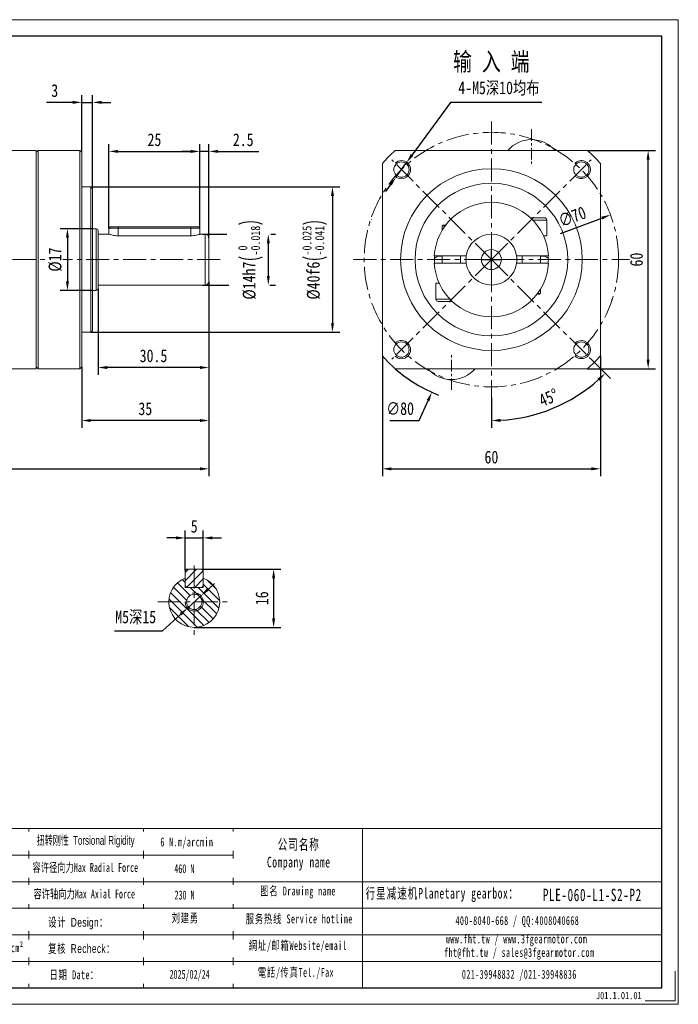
# Model space of a CAD drawing. Header units: millimetres. Extents: x 0 to 383, y 0 to 271.
# Tile 3 of 3: x 202 to 383, y 0 to 271. Entities that reach past the tile are written whole.
import ezdxf

# ---------------------------------------------------------------- set-up
doc = ezdxf.new("R2010")
doc.units = ezdxf.units.MM
doc.header["$PDSIZE"] = -1
doc.linetypes.add('CENTER', pattern=[10.16, 6.35, -1.27, 1.27, -1.27])
doc.layers.get('0').update_dxf_attribs({"lineweight": 18})
doc.layers.get('Defpoints').update_dxf_attribs({"lineweight": 18})
for name, color, linetype, lineweight in [('1轮廓实线层', 7, 'Continuous', 18), ('3中心线层', 1, 'CENTER', 18), ('5剖面线层', 2, 'Continuous', 18), ('6文字层', 3, 'Continuous', 18), ('7标注层', 4, 'Continuous', 18), ('SLD-0', 7, 'Continuous', 18)]:
    doc.layers.add(name, color=color, linetype=linetype, lineweight=lineweight)
doc.styles.add('PC_TEXTSTYLE', font='txt', dxfattribs={"width": 0.8})
doc.styles.add('TH_GBDIM', font='txt', dxfattribs={"width": 0.8})
doc.styles.add('标准', font='txt', dxfattribs={"width": 0.667})
doc.styles.add('样式 1', font='txt', dxfattribs={"width": 0.8})
doc.dimstyles.new('TH_GBDIM', dxfattribs={"dimtxt": 3.5, "dimasz": 2.5, "dimexe": 2, "dimexo": 0, "dimgap": 1.5, "dimtad": 1, "dimdec": 1, "dimdsep": 46, "dimtxsty": 'TH_GBDIM', "dimcen": 2.5, "dimdle": 5, "dimclrd": 4, "dimclre": 4, "dimclrt": 3, "dimadec": 0, "dimazin": 2, "dimtfac": 0.714286, "dimtdec": 1, "dimtmove": 0, "dimatfit": 3, "dimfxl": 1, "dimtolj": 1, "dimarcsym": 0})

# ---------------------------------------------------------------- blocks, each defined once
blk = doc.blocks.new('*D3')
at = {"layer": '7标注层', "color": 4, "lineweight": -2}
for p, q in [((251.28, 213.4), (251.28, 236.55)), ((253.78, 210.8), (253.78, 236.55)), ((248.78, 234.55), (246.28, 234.55)), ((253.78, 234.55), (251.28, 234.55)), ((256.28, 234.55), (267.49, 234.55))]:
    blk.add_line(p, q, dxfattribs=at)
at = {"layer": '7标注层', "color": 4}
for points in [[(248.78, 234.14), (248.78, 234.97), (251.28, 234.55)], [(256.28, 234.97), (256.28, 234.14), (253.78, 234.55)]]:
    blk.add_solid(points, dxfattribs=at)
at = {"layer": 'Defpoints', "color": 0}
for p in [(251.28, 234.55), (251.28, 213.4), (253.78, 210.8)]:
    blk.add_point(p, dxfattribs=at)
at = {"layer": '7标注层', "color": 3, "insert": (263.21, 237.74), "char_height": 3.5, "attachment_point": 5, "style": 'TH_GBDIM'}
blk.add_mtext('\\A1;2.5', dxfattribs=at)
blk = doc.blocks.new('*D4')
at = {"layer": '7标注层', "color": 4, "lineweight": -2}
for p, q in [((226.28, 213.4), (226.28, 236.55)), ((251.28, 213.4), (251.28, 236.55)), ((228.78, 234.55), (248.78, 234.55))]:
    blk.add_line(p, q, dxfattribs=at)
at = {"layer": '7标注层', "color": 4}
for points in [[(228.78, 234.97), (228.78, 234.14), (226.28, 234.55)], [(248.78, 234.14), (248.78, 234.97), (251.28, 234.55)]]:
    blk.add_solid(points, dxfattribs=at)
at = {"layer": 'Defpoints', "color": 0}
for p in [(251.28, 234.55), (226.28, 213.4), (251.28, 213.4)]:
    blk.add_point(p, dxfattribs=at)
at = {"layer": '7标注层', "color": 3, "insert": (238.78, 237.74), "char_height": 3.5, "attachment_point": 5, "style": 'TH_GBDIM'}
blk.add_mtext('\\A1;25', dxfattribs=at)
blk = doc.blocks.new('*D5')
at = {"layer": '7标注层', "color": 4, "lineweight": -2}
for p, q in [((221.28, 224.8), (289.76, 224.8)), ((287.76, 222.3), (287.76, 187.3)), ((221.28, 184.8), (289.76, 184.8))]:
    blk.add_line(p, q, dxfattribs=at)
at = {"layer": '7标注层', "color": 4}
for points in [[(288.18, 222.3), (287.35, 222.3), (287.76, 224.8)], [(287.35, 187.3), (288.18, 187.3), (287.76, 184.8)]]:
    blk.add_solid(points, dxfattribs=at)
at = {"layer": 'Defpoints', "color": 0}
for p in [(221.28, 224.8), (221.28, 184.8), (287.76, 184.8)]:
    blk.add_point(p, dxfattribs=at)
at = {"layer": '7标注层', "color": 3, "insert": (282.9, 204.8), "char_height": 3.5, "attachment_point": 5, "rotation": 90, "style": 'TH_GBDIM'}
blk.add_mtext('\\A1;{%%c40}{}{f6\\H0.7143x;{\\H2x;\\W0.5;(}\\S-0.025^ -0.041;{\\H2x;\\W0.5;)}}', dxfattribs=at)
blk = doc.blocks.new('*D6')
at = {"layer": '7标注层', "color": 4, "lineweight": -2}
for p, q in [((218.78, 234.3), (218.78, 250.04)), ((221.78, 224.3), (221.78, 250.04)), ((216.28, 248.04), (209.09, 248.04)), ((218.78, 248.04), (221.78, 248.04)), ((224.28, 248.04), (226.78, 248.04))]:
    blk.add_line(p, q, dxfattribs=at)
at = {"layer": '7标注层', "color": 4}
for points in [[(216.28, 247.62), (216.28, 248.46), (218.78, 248.04)], [(224.28, 248.46), (224.28, 247.62), (221.78, 248.04)]]:
    blk.add_solid(points, dxfattribs=at)
at = {"layer": 'Defpoints', "color": 0}
for p in [(221.78, 248.04), (218.78, 234.3), (221.78, 224.3)]:
    blk.add_point(p, dxfattribs=at)
at = {"layer": '7标注层', "color": 3, "insert": (211.35, 251.25), "char_height": 3.5, "attachment_point": 5, "style": 'TH_GBDIM'}
blk.add_mtext('\\A1;3', dxfattribs=at)
blk = doc.blocks.new('*D7')
at = {"layer": '7标注层', "color": 4, "lineweight": -2}
for p, q in [((253.78, 198.8), (253.78, 173.11)), ((223.28, 196.8), (223.28, 173.11)), ((251.28, 175.11), (225.78, 175.11))]:
    blk.add_line(p, q, dxfattribs=at)
at = {"layer": '7标注层', "color": 4}
for points in [[(225.78, 175.53), (225.78, 174.7), (223.28, 175.11)], [(251.28, 174.7), (251.28, 175.53), (253.78, 175.11)]]:
    blk.add_solid(points, dxfattribs=at)
at = {"layer": 'Defpoints', "color": 0}
for p in [(253.78, 198.8), (223.28, 196.8), (223.28, 175.11)]:
    blk.add_point(p, dxfattribs=at)
at = {"layer": '7标注层', "color": 3, "insert": (238.53, 178.32), "char_height": 3.5, "attachment_point": 5, "style": 'TH_GBDIM'}
blk.add_mtext('\\A1;30.5', dxfattribs=at)
blk = doc.blocks.new('*D8')
at = {"layer": '7标注层', "color": 4, "lineweight": -2}
for p, q in [((253.78, 198.8), (253.78, 158.55)), ((218.78, 175.3), (218.78, 158.55)), ((251.28, 160.55), (221.28, 160.55))]:
    blk.add_line(p, q, dxfattribs=at)
at = {"layer": '7标注层', "color": 4}
for points in [[(221.28, 160.96), (221.28, 160.13), (218.78, 160.55)], [(251.28, 160.13), (251.28, 160.96), (253.78, 160.55)]]:
    blk.add_solid(points, dxfattribs=at)
at = {"layer": 'Defpoints', "color": 0}
for p in [(253.78, 198.8), (218.78, 175.3), (218.78, 160.55)]:
    blk.add_point(p, dxfattribs=at)
at = {"layer": '7标注层', "color": 3, "insert": (236.28, 163.76), "char_height": 3.5, "attachment_point": 5, "style": 'TH_GBDIM'}
blk.add_mtext('\\A1;35', dxfattribs=at)
blk = doc.blocks.new('*D10')
at = {"layer": '7标注层', "color": 4, "lineweight": -2}
for p, q in [((138.78, 174.8), (138.78, 145.26)), ((253.78, 173.11), (253.78, 145.26)), ((141.28, 147.26), (251.28, 147.26))]:
    blk.add_line(p, q, dxfattribs=at)
at = {"layer": '7标注层', "color": 4}
for points in [[(141.28, 147.68), (141.28, 146.84), (138.78, 147.26)], [(251.28, 146.84), (251.28, 147.68), (253.78, 147.26)]]:
    blk.add_solid(points, dxfattribs=at)
at = {"layer": 'Defpoints', "color": 0}
for p in [(138.78, 174.8), (253.78, 173.11), (253.78, 147.26)]:
    blk.add_point(p, dxfattribs=at)
at = {"layer": '7标注层', "color": 3, "insert": (196.28, 150.47), "char_height": 3.5, "attachment_point": 5, "style": 'TH_GBDIM'}
blk.add_mtext('\\A1;{116}{}{}', dxfattribs=at)
blk = doc.blocks.new('*D14')
at = {"layer": '7标注层', "color": 4, "lineweight": -2}
for p, q in [((247.23, 119.26), (247.23, 130.26)), ((252.23, 119.26), (252.23, 130.26)), ((244.73, 128.26), (242.23, 128.26)), ((247.23, 128.26), (252.23, 128.26)), ((254.73, 128.26), (257.23, 128.26))]:
    blk.add_line(p, q, dxfattribs=at)
at = {"layer": '7标注层', "color": 4}
for points in [[(244.73, 127.84), (244.73, 128.68), (247.23, 128.26)], [(254.73, 128.68), (254.73, 127.84), (252.23, 128.26)]]:
    blk.add_solid(points, dxfattribs=at)
at = {"layer": 'Defpoints', "color": 0}
for p in [(252.23, 128.26), (247.23, 119.26), (252.23, 119.26)]:
    blk.add_point(p, dxfattribs=at)
at = {"layer": '7标注层', "color": 3, "insert": (249.73, 131.45), "char_height": 3.5, "attachment_point": 5, "style": 'TH_GBDIM'}
blk.add_mtext('\\A1;5', dxfattribs=at)
blk = doc.blocks.new('*D15')
at = {"layer": '7标注层', "color": 4, "lineweight": -2}
for p, q in [((251.83, 119.66), (273.58, 119.66)), ((271.58, 117.16), (271.58, 106.16)), ((249.73, 103.66), (273.58, 103.66))]:
    blk.add_line(p, q, dxfattribs=at)
at = {"layer": '7标注层', "color": 4}
for points in [[(271.99, 117.16), (271.16, 117.16), (271.58, 119.66)], [(271.16, 106.16), (271.99, 106.16), (271.58, 103.66)]]:
    blk.add_solid(points, dxfattribs=at)
at = {"layer": 'Defpoints', "color": 0}
for p in [(251.83, 119.66), (249.73, 103.66), (271.58, 103.66)]:
    blk.add_point(p, dxfattribs=at)
at = {"layer": '7标注层', "color": 3, "insert": (268.37, 111.66), "char_height": 3.5, "attachment_point": 5, "rotation": 90, "style": 'TH_GBDIM'}
blk.add_mtext('\\A1;16', dxfattribs=at)
blk = doc.blocks.new('*D16')
at = {"layer": '7标注层', "color": 4, "lineweight": -2}
for p, q in [((253.43, 114.02), (255.28, 115.7)), ((251.58, 112.34), (247.88, 108.97)), ((246.03, 107.29), (240.99, 102.7)), ((227.76, 102.7), (240.99, 102.7))]:
    blk.add_line(p, q, dxfattribs=at)
at = {"layer": '7标注层', "color": 4}
for points in [[(253.15, 114.33), (253.71, 113.71), (251.58, 112.34)], [(246.32, 106.98), (245.75, 107.6), (247.88, 108.97)]]:
    blk.add_solid(points, dxfattribs=at)
at = {"layer": 'Defpoints', "color": 0}
for p in [(251.58, 112.34), (247.88, 108.97)]:
    blk.add_point(p, dxfattribs=at)
at = {"layer": '7标注层', "color": 3, "insert": (233.62, 106.36), "char_height": 3.5, "attachment_point": 5, "style": 'TH_GBDIM'}
blk.add_mtext('\\A1;{M5深15}{}{}', dxfattribs=at)
blk = doc.blocks.new('*D17')
at = {"layer": '7标注层', "color": 4, "lineweight": -2}
for p, q in [((301.49, 178.34), (301.49, 145.26)), ((361.49, 178.34), (361.49, 145.26)), ((303.99, 147.26), (358.99, 147.26))]:
    blk.add_line(p, q, dxfattribs=at)
at = {"layer": '7标注层', "color": 4}
for points in [[(303.99, 147.68), (303.99, 146.84), (301.49, 147.26)], [(358.99, 146.84), (358.99, 147.68), (361.49, 147.26)]]:
    blk.add_solid(points, dxfattribs=at)
at = {"layer": 'Defpoints', "color": 0}
for p in [(301.49, 178.34), (361.49, 178.34), (361.49, 147.26)]:
    blk.add_point(p, dxfattribs=at)
at = {"layer": '7标注层', "color": 3, "insert": (331.49, 150.47), "char_height": 3.5, "attachment_point": 5, "style": 'TH_GBDIM'}
blk.add_mtext('\\A1;60', dxfattribs=at)
blk = doc.blocks.new('*D18')
at = {"layer": '7标注层', "color": 4, "lineweight": -2}
for p, q in [((357.95, 234.8), (376.61, 234.8)), ((374.61, 177.3), (374.61, 232.3)), ((357.95, 174.8), (376.61, 174.8))]:
    blk.add_line(p, q, dxfattribs=at)
at = {"layer": '7标注层', "color": 4}
for points in [[(375.02, 232.3), (374.19, 232.3), (374.61, 234.8)], [(374.19, 177.3), (375.02, 177.3), (374.61, 174.8)]]:
    blk.add_solid(points, dxfattribs=at)
at = {"layer": 'Defpoints', "color": 0}
for p in [(357.95, 234.8), (374.61, 234.8), (357.95, 174.8)]:
    blk.add_point(p, dxfattribs=at)
at = {"layer": '7标注层', "color": 3, "insert": (371.4, 204.8), "char_height": 3.5, "attachment_point": 5, "rotation": 90, "style": 'TH_GBDIM'}
blk.add_mtext('\\A1;60', dxfattribs=at)
blk = doc.blocks.new('*D19')
at = {"layer": '7标注层', "color": 4, "lineweight": -2}
for p, q in [((320.2, 248.04), (309.68, 233.59)), ((345.38, 248.04), (320.2, 248.04)), ((305.27, 227.52), (308.21, 231.57)), ((303.8, 225.5), (302.33, 223.48))]:
    blk.add_line(p, q, dxfattribs=at)
at = {"layer": '7标注层', "color": 4}
for points in [[(309.34, 233.83), (310.02, 233.34), (308.21, 231.57)], [(304.13, 225.26), (303.46, 225.75), (305.27, 227.52)]]:
    blk.add_solid(points, dxfattribs=at)
at = {"layer": 'Defpoints', "color": 0}
for p in [(308.21, 231.57), (305.27, 227.52)]:
    blk.add_point(p, dxfattribs=at)
at = {"layer": '7标注层', "color": 3, "insert": (333.54, 251.85), "char_height": 3.5, "attachment_point": 5, "style": 'TH_GBDIM'}
blk.add_mtext('\\A1;4-M5深10均布{}', dxfattribs=at)
blk = doc.blocks.new('*D24')
at = {"layer": '7标注层', "color": 4, "lineweight": -2}
for p, q in [((331.49, 202.3), (331.49, 207.3)), ((328.99, 204.8), (333.99, 204.8)), ((311.61, 160.55), (314.07, 166.03)), ((303.54, 160.55), (311.61, 160.55))]:
    blk.add_line(p, q, dxfattribs=at)
blk.add_arc((331.49, 204.8), 40, 228.5904, 248.6728, dxfattribs=at)
at = {"layer": '7标注层', "color": 4}
blk.add_solid([(314.45, 165.86), (313.69, 166.2), (315.1, 168.31)], dxfattribs=at)
at = {"layer": 'Defpoints', "color": 0}
for p in [(347.88, 241.28), (315.1, 168.31)]:
    blk.add_point(p, dxfattribs=at)
at = {"layer": '7标注层', "color": 3, "insert": (306.38, 163.8), "char_height": 3.5, "attachment_point": 5, "style": 'TH_GBDIM'}
blk.add_mtext('\\A1;{∅80}{}{}', dxfattribs=at)
blk = doc.blocks.new('*D27')
at = {"color": 4, "lineweight": -2}
for p, q in [((358.89, 177.39), (364.21, 172.08)), ((331.49, 166.8), (331.49, 158.53))]:
    blk.add_line(p, q, dxfattribs=at)
blk.add_arc((331.49, 204.8), 44.27, 273.236, 311.764, dxfattribs=at)
at = {"color": 4}
for points in [[(361.26, 171.47), (360.69, 172.08), (362.79, 173.49)], [(333.98, 161.01), (334, 160.18), (331.49, 160.53)]]:
    blk.add_solid(points, dxfattribs=at)
at = {"layer": 'Defpoints', "color": 0}
for p in [(331.49, 242.8), (331.49, 204.8), (358.89, 177.39), (331.49, 166.8), (342.95, 162.03)]:
    blk.add_point(p, dxfattribs=at)
at = {"color": 3, "insert": (347.21, 166.84), "char_height": 3.5, "attachment_point": 5, "rotation": 22.5, "style": 'TH_GBDIM'}
blk.add_mtext('\\A1;45%%d', dxfattribs=at)
blk = doc.blocks.new('*D28')
at = {"layer": '7标注层', "color": 4, "lineweight": -2}
blk.add_line((350.53, 211.95), (361.91, 216.23), dxfattribs=at)
at = {"layer": '7标注层', "color": 4}
blk.add_solid([(362.06, 215.84), (361.76, 216.62), (364.25, 217.11)], dxfattribs=at)
at = {"layer": 'Defpoints', "color": 0}
for p in [(364.25, 217.11), (298.73, 192.48)]:
    blk.add_point(p, dxfattribs=at)
at = {"layer": '7标注层', "color": 3, "insert": (353.73, 216.59), "char_height": 3.5, "attachment_point": 5, "rotation": 20.5997, "style": 'TH_GBDIM'}
blk.add_mtext('\\A1;∅70', dxfattribs=at)
blk = doc.blocks.new('*D29')
at = {"layer": '7标注层', "color": 4, "lineweight": -2}
for p, q in [((221.78, 213.3), (212.85, 213.3)), ((214.85, 210.8), (214.85, 198.8)), ((221.78, 196.3), (212.85, 196.3))]:
    blk.add_line(p, q, dxfattribs=at)
at = {"layer": '7标注层', "color": 4}
for points in [[(215.26, 210.8), (214.43, 210.8), (214.85, 213.3)], [(214.43, 198.8), (215.26, 198.8), (214.85, 196.3)]]:
    blk.add_solid(points, dxfattribs=at)
at = {"layer": 'Defpoints', "color": 0}
for p in [(221.78, 213.3), (214.85, 196.3), (221.78, 196.3)]:
    blk.add_point(p, dxfattribs=at)
at = {"layer": '7标注层', "color": 3, "insert": (211.51, 204.8), "char_height": 3.5, "attachment_point": 5, "rotation": 90, "style": 'TH_GBDIM'}
blk.add_mtext('\\A1;{%%c17}{}{}', dxfattribs=at)
blk = doc.blocks.new('*D31')
at = {"layer": '7标注层', "color": 4, "lineweight": -2}
for p, q in [((252.03, 211.8), (258.7, 211.8)), ((270.77, 211.8), (272.11, 211.8)), ((270.11, 209.3), (270.11, 200.3)), ((252.03, 197.8), (259.25, 197.8)), ((270.52, 197.8), (272.11, 197.8))]:
    blk.add_line(p, q, dxfattribs=at)
at = {"layer": '7标注层', "color": 4}
for points in [[(270.53, 209.3), (269.7, 209.3), (270.11, 211.8)], [(269.7, 200.3), (270.53, 200.3), (270.11, 197.8)]]:
    blk.add_solid(points, dxfattribs=at)
at = {"layer": 'Defpoints', "color": 0}
for p in [(252.03, 211.8), (252.03, 197.8), (270.11, 197.8)]:
    blk.add_point(p, dxfattribs=at)
at = {"layer": '7标注层', "color": 3, "insert": (265.25, 204.8), "char_height": 3.5, "attachment_point": 5, "rotation": 90, "style": 'TH_GBDIM'}
blk.add_mtext('\\A1;{%%c14}{}{h7\\H0.7143x;{\\H2x;\\W0.5;(}\\S 0^ -0.018;{\\H2x;\\W0.5;)}}', dxfattribs=at)

msp = doc.modelspace()

# ---------------------------------------------------------------- hatches: boundary and pattern name
at = {"layer": '5剖面线层'}
h = msp.add_hatch(dxfattribs=at)
h.set_pattern_fill('ANSI31', color=256, scale=0.5, style=0)
h.set_pattern_definition([(45, (-4.4484, -4.9765), (-1.122532, 1.122532), [])])
h.paths.add_polyline_path([(252.233205, 117.19406), (252.233205, 119.255712), (251.833205, 119.655712), (249.733205, 119.655712), (249.733205, 114.655712), (251.833205, 114.655712), (252.233205, 115.055712)])
h.paths.add_polyline_path([(249.733205, 119.655712), (247.633205, 119.655712), (247.233205, 119.255712), (247.233205, 115.055712), (247.633205, 114.655712), (249.733205, 114.655712)])
h = msp.add_hatch(dxfattribs=at)
h.set_pattern_fill('ANSI31', color=256, scale=0.5, angle=90, style=0)
h.set_pattern_definition([(135, (-4.4484, -4.9765), (-1.122532, -1.122532), [])])
h.paths.add_polyline_path([(249.733205, 114.655712), (247.233205, 114.655712), (247.233205, 117.19406, 0.3108678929), (242.733205, 110.655712), (247.633205, 110.655712, -0.4142135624), (249.733205, 112.755712)])
h.paths.add_polyline_path([(252.233205, 117.19406), (252.233205, 114.655712), (249.733205, 114.655712), (249.733205, 113.155712, -0.4142135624), (252.233205, 110.655712), (256.733205, 110.655712, 0.3108678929)])
h.paths.add_polyline_path([(256.733205, 110.655712), (252.233205, 110.655712, -0.4142135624), (249.733205, 108.155712), (249.733205, 103.655712, 0.4142135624)])
h.paths.add_polyline_path([(249.733205, 108.155712, -0.4142135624), (247.233205, 110.655712), (242.733205, 110.655712, 0.4142135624), (249.733205, 103.655712)])
h.paths.add_polyline_path([(247.633205, 110.655712), (247.233205, 110.655712, 0.4142135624), (249.733205, 108.155712), (249.733205, 108.555712, -0.4142135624)], flags=17)
h.paths.add_polyline_path([(252.233205, 110.655712), (251.833205, 110.655712, -0.4142135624), (249.733205, 108.555712), (249.733205, 108.155712, 0.4142135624)], flags=17)
h.paths.add_polyline_path([(249.733205, 113.155712), (249.733205, 112.755712, -0.4142135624), (251.833205, 110.655712), (252.233205, 110.655712, 0.4142135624)], flags=17)

# ---------------------------------------------------------------- linework, layer by layer
at = {"color": 7, "linetype": 'Continuous', "lineweight": 15}
for p, q in [((342.507205, 237.79582), (342.468724, 237.79582)), ((206.279607, 234.795798), (206.279607, 174.795798)), ((206.779607, 234.795798), (206.779607, 174.795798)), ((218.279607, 174.795798), (218.279607, 234.795798)), ((218.779607, 234.295798), (218.779607, 175.295798)), ((357.945478, 234.795798), (305.030451, 234.795798)), ((301.487964, 231.253311), (301.487964, 178.338285)), ((361.487964, 178.338285), (361.487964, 231.253311)), ((221.279607, 184.795798), (221.279607, 224.795798)), ((221.779607, 224.295798), (221.779607, 185.295798)), ((298.487943, 215.815039), (298.487943, 215.776557)), ((318.776847, 214.095798), (317.987964, 214.095798)), ((318.187964, 214.295798), (318.92562, 214.295798)), ((342.249586, 216.295798), (344.300464, 216.295798)), ((344.612964, 215.670798), (342.880808, 215.670798)), ((344.300464, 216.295798), (346.112964, 216.295798)), ((346.737964, 215.670798), (344.612964, 215.670798)), ((222.779607, 204.795798), (222.779607, 213.295798)), ((223.279607, 212.795798), (223.279607, 204.795798)), ((228.779607, 213.395798), (226.279607, 213.395798)), ((226.679607, 213.795798), (228.779607, 213.795798)), ((228.779607, 213.795798), (248.779607, 213.795798)), ((228.779607, 213.395798), (228.779607, 213.795798)), ((248.779607, 213.395798), (228.779607, 213.395798)), ((228.779607, 213.395798), (228.779607, 211.334146)), ((248.779607, 211.334146), (228.779607, 211.334146)), ((248.779607, 213.795798), (250.879607, 213.795798)), ((248.779607, 213.795798), (248.779607, 213.395798)), ((251.279607, 213.395798), (248.779607, 213.395798)), ((248.779607, 213.395798), (248.779607, 211.334146)), ((252.779607, 204.795798), (252.779607, 211.795798)), ((346.737964, 211.295798), (345.834131, 211.295798)), ((253.779607, 210.795798), (253.779607, 204.795798)), ((315.821298, 204.795798), (315.853516, 205.800015)), ((324.05493, 205.795798), (316.270787, 205.795798)), ((346.705142, 205.795798), (338.920999, 205.795798)), ((222.779607, 196.295798), (222.779607, 204.795798)), ((223.279607, 204.795798), (223.279607, 196.795798)), ((252.779607, 197.795798), (252.779607, 204.795798)), ((253.779607, 204.795798), (253.779607, 198.795798)), ((315.853349, 203.794184), (315.821298, 204.795798)), ((316.270787, 203.795798), (324.05493, 203.795798)), ((338.920999, 203.795798), (346.705142, 203.795798)), ((316.237964, 198.295798), (317.141798, 198.295798)), ((344.787964, 195.295798), (344.050309, 195.295798)), ((344.199082, 195.495798), (344.987964, 195.495798)), ((316.237964, 193.920798), (318.362964, 193.920798)), ((318.675464, 193.295798), (316.862964, 193.295798)), ((318.362964, 193.920798), (320.095121, 193.920798)), ((320.726343, 193.295798), (318.675464, 193.295798)), ((364.487986, 193.776557), (364.487986, 193.815039)), ((305.030451, 174.795798), (357.945478, 174.795798)), ((320.468724, 171.795776), (320.507205, 171.795776)), ((247.233205, 119.255712), (247.633205, 119.655712)), ((247.233205, 119.255712), (247.233205, 115.055712)), ((247.633205, 119.655712), (251.833205, 119.655712)), ((251.833205, 119.655712), (252.233205, 119.255712)), ((252.233205, 115.055712), (252.233205, 119.255712)), ((247.233205, 114.655712), (247.233205, 117.19406)), ((252.233205, 117.19406), (252.233205, 114.655712)), ((247.633205, 114.655712), (247.233205, 115.055712)), ((247.233205, 114.655712), (252.233205, 114.655712)), ((247.633205, 114.655712), (251.833205, 114.655712)), ((252.233205, 115.055712), (251.833205, 114.655712))]:
    msp.add_line(p, q, dxfattribs=at)
for centre in [(306.739227, 229.544535), (356.236702, 229.544535), (306.739227, 180.04706), (356.236702, 180.04706)]:
    msp.add_circle(centre, 2.1)
for centre, radius in [((331.487964, 204.795798), 25), ((331.487964, 204.795798), 21), ((331.487964, 204.795798), 2.75), ((331.487964, 204.795798), 2.75), ((249.733205, 110.655712), 2.1)]:
    msp.add_circle(centre, radius, dxfattribs=at)
for centre, radius, start, end in [((342.468724, 229.29582), 8.5, 90, 139.67997746), ((342.507205, 229.29582), 8.5, 40.32002254, 90), ((331.487964, 204.795798), 40, 131.40962211, 138.59037789), ((331.487964, 204.795798), 40, 41.40962211, 48.59037789), ((331.487964, 204.795798), 15.75, 3.64027588, 176.35972412), ((346.112964, 215.670798), 0.625, 0, 90), ((222.779607, 212.795798), 0.5, 0, 90), ((252.779607, 210.795798), 1, 0, 90), ((331.487964, 204.795798), 7, 8.2132107, 171.7867893), ((331.487964, 204.795798), 7, 171.7867893, 188.2132107), ((331.487964, 204.795798), 7, 351.7867893, 8.2132107), ((331.487964, 204.795798), 15.666667, 356.33360965, 3.66260414), ((331.487964, 204.795798), 15.75, 183.64027588, 356.35972412), ((317.286635, 203.619042), 2.125, 70.72896731, 133.43691614), ((331.487964, 204.795798), 7, 188.2132107, 351.7867893), ((345.689294, 203.619042), 2.125, 46.56308386, 109.27103269), ((252.779607, 198.795798), 1, 270, 0), ((222.779607, 196.795798), 0.5, 270, 0), ((316.862964, 193.920798), 0.625, 180, 270), ((331.487964, 204.795798), 40, 221.40962211, 228.59037789), ((331.487964, 204.795798), 40, 311.40962211, 318.59037789), ((320.468724, 180.295776), 8.5, 220.32002254, 270), ((320.507205, 180.295776), 8.5, 270, 319.67997746), ((249.733205, 110.655712), 7, 110.92483243, 69.07516757)]:
    msp.add_arc(centre, radius, start, end, dxfattribs=at)
at = {"color": 4}
for centre, start, end in [((306.739227, 229.544535), 226.63724508, 135), ((356.236702, 229.544535), 225, 136.63724508), ((306.739227, 180.04706), 225, 133.36275492), ((356.236702, 180.04706), 223.36275492, 135), ((249.733205, 110.655712), 180, 102.49310125)]:
    msp.add_arc(centre, 2.5, start, end, dxfattribs=at)
at = {"color": 7, "linetype": 'Continuous', "lineweight": 15}
for points in [[(206.279607, 234.795798), (180.267863, 234.795798)], [(206.779607, 234.795798), (206.279607, 234.295798)], [(218.279607, 234.795798), (206.779607, 234.795798)], [(218.779607, 234.295798), (218.279607, 234.795798)], [(221.279607, 224.795798), (218.779607, 224.795798)], [(221.779607, 224.295798), (221.279607, 224.795798)], [(318.187964, 214.295798), (317.987964, 214.095798)], [(317.987964, 214.095798), (317.987964, 212.908288)], [(346.737964, 211.295798), (346.737964, 215.670798)], [(222.779607, 213.295798), (221.779607, 213.295798)], [(226.279607, 211.795798), (223.279607, 211.795798)], [(226.679607, 213.795798), (226.279607, 213.395798)], [(226.279607, 213.395798), (226.279607, 211.795798)], [(251.279607, 213.395798), (250.879607, 213.795798)], [(251.279607, 211.795798), (251.279607, 213.395798)], [(252.779607, 211.795798), (251.279607, 211.795798)], [(316.270787, 205.795798), (315.769743, 205.795798)], [(317.987964, 205.795798), (317.987964, 203.795798)], [(322.987964, 203.795798), (322.987964, 205.795798)], [(324.559761, 205.795798), (324.05493, 205.795798)], [(338.920999, 205.795798), (338.416168, 205.795798)], [(339.987964, 205.795798), (339.987964, 203.795798)], [(344.987964, 203.795798), (344.987964, 205.795798)], [(347.206186, 205.795798), (346.705142, 205.795798)], [(315.769743, 203.795798), (316.270787, 203.795798)], [(324.05493, 203.795798), (324.559761, 203.795798)], [(338.416168, 203.795798), (338.920999, 203.795798)], [(346.705142, 203.795798), (347.206186, 203.795798)], [(223.279607, 197.795798), (252.779607, 197.795798)], [(316.237964, 198.295798), (316.237964, 193.920798)], [(221.779607, 196.295798), (222.779607, 196.295798)], [(344.787964, 195.295798), (344.987964, 195.495798)], [(344.987964, 195.495798), (344.987964, 196.683307)], [(218.779607, 184.795798), (221.279607, 184.795798)], [(221.279607, 184.795798), (221.779607, 185.295798)], [(180.267863, 174.795798), (206.279607, 174.795798)], [(206.279607, 175.295798), (206.779607, 174.795798)], [(206.779607, 174.795798), (218.279607, 174.795798)], [(218.279607, 174.795798), (218.779607, 175.295798)]]:
    msp.add_open_spline(points, degree=1, dxfattribs=at)
for points, knots in [([(228.779607, 211.334146), (228.508784, 211.344274), (227.967571, 211.364514), (227.238489, 211.504666), (226.668959, 211.660857), (226.321362, 211.780713), (226.310717, 211.784706), (226.306293, 211.786366)], [0, 0, 0, 0, 0.2053621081, 0.4103943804, 0.6238425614, 0.8436625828, 1, 1, 1, 1]), ([(251.252922, 211.786366), (251.260958, 211.789203), (251.2986, 211.802492), (251.102193, 211.732285), (250.680291, 211.598321), (250.022744, 211.438244), (249.344767, 211.34506), (248.918007, 211.336819), (248.779607, 211.334146)], [0, 0, 0, 0, 0.0546699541, 0.2560968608, 0.4604397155, 0.6757232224, 0.8948354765, 1, 1, 1, 1])]:
    msp.add_open_spline(points, degree=3, knots=knots, dxfattribs=at)
at = {"layer": '3中心线层'}
for p, q in [((331.487964, 242.795798), (331.487964, 166.795798)), ((331.487964, 204.795798), (304.0854, 232.198362)), ((331.487964, 204.795798), (358.890529, 232.198362)), ((256.854746, 204.795798), (134.542729, 204.795798)), ((293.487964, 204.795798), (369.487964, 204.795798)), ((331.487964, 204.795798), (304.0854, 177.393234)), ((331.487964, 204.795798), (358.890529, 177.393234)), ((249.733205, 120.655712), (249.733205, 100.655712)), ((239.733205, 110.655712), (259.733205, 110.655712))]:
    msp.add_line(p, q, dxfattribs=at)
at = {"layer": '3中心线层', "ltscale": 0.5}
for p, q in [((342.507205, 240.622244), (342.507205, 231.052698)), ((320.468724, 168.969351), (320.468724, 178.538898))]:
    msp.add_line(p, q, dxfattribs=at)
at = {"layer": '3中心线层'}
msp.add_circle((331.487964, 204.795798), 35, dxfattribs=at)
at = {"layer": 'SLD-0'}
for p, q in [((33.824307, 48.319807), (378.351936, 48.319807)), ((260.47266, 48.319807), (260.47266, 4.558457)), ((296.045983, 48.319807), (296.045983, 4.558457)), ((66.841055, 41.018209), (260.47266, 41.018209)), ((33.824307, 33.71661), (378.351936, 33.71661)), ((66.841055, 26.415012), (378.351936, 26.415012))]:
    msp.add_line(p, q, dxfattribs=at)
at = {"layer": 'SLD-0', "color": 3}
msp.add_lwpolyline([(0, 0), (382.910393, 0), (382.910393, 270.772349), (0, 270.772349)], close=True, dxfattribs=at)
at = {"layer": 'SLD-0', "color": 3, "lineweight": 25}
msp.add_lwpolyline([(22.792285, 4.558457), (378.351936, 4.558457), (378.351936, 266.213892), (22.792285, 266.213892)], close=True, dxfattribs=at)
at = {"layer": 'SLD-0', "color": 3}
msp.add_lwpolyline([(381.998702, 9.116914), (381.998702, 0.911691), (373.793479, 0.911691)], dxfattribs=at)

# ---------------------------------------------------------------- texts
at = {"color": 3, "insert": (320.940904, 261.735013), "char_height": 5, "width": 43.57485702, "attachment_point": 1, "style": 'PC_TEXTSTYLE'}
msp.add_mtext('输 入 端', dxfattribs=at)
at = {"layer": '6文字层', "insert": (360.259251, 3.414339), "char_height": 2, "width": 43.30442304, "attachment_point": 1, "style": '样式 1'}
msp.add_mtext('J01.1.01.01', dxfattribs=at)
at = {"layer": 'SLD-0', "color": 1, "attachment_point": 2, "style": '标准'}
for s, insert, char_height, width in [('\\T1.1;公司名称\\PCompany name', (278.48494, 45.437277), 2.92063934, 37.81316037), ('\\T1.1;图名 Drawing name', (278.285301, 32.370664), 2.43386612, 31.12594551), ('\\T1.1;  行星减速机Planetary gearbox：', (316.499335, 32.003756), 2.92063934, 45.93476432), ('\\T1.1;\\pxt5;PLE-060-L1-S2-P2', (359.238396, 31.782964), 3.40741256, 32.55060712), ('\\T1.1;服务热线 Service hotline', (278.630439, 24.717422), 2.43386612, 34.67729348), ('\\T1.1;400-8040-668 / QQ:4008040668', (338.62616, 24.252366), 2.43386612, 70.86300807), ('\\T1.1;www.fht.tw / www.3fgearmotor.com ', (338.401745, 19.182951), 2.43386612, 70.94278022), ('\\T1.1;網址/邮箱Website/email', (278.251464, 17.384564), 2.43386612, 36.09579855), ('\\T1.1;\\pxt12;fht@fht.tw / sales@3fgearmotor.com ', (339.14349, 15.476817), 2.43386612, 70.94278022), ('\\T1.1;電話/传真Tel./Fax', (277.706169, 9.994535), 2.43386612, 36.52992522), ('\\T1.1;021-39948832 /021-39948836 ', (339.168939, 9.462388), 2.43386612, 54.17017933)]:
    msp.add_mtext(s, dxfattribs=dict(at, insert=insert, char_height=char_height, width=width))

# ---------------------------------------------------------------- dimensions: what is measured, and where the dimension line sits
dim = msp.add_angular_dim_2l(base=(342.94592, 162.034125), line1=((331.487964, 204.795798), (358.890529, 177.393234)), line2=((331.487964, 242.795798), (331.487964, 166.795798)), dimstyle='TH_GBDIM')
dim.commit()
dim.dimension.update_dxf_attribs({"geometry": '*D27', "text_midpoint": (347.208141, 166.843934)})
at = {"layer": '7标注层'}
for base, p1, p2, picture, middle in [((221.779606, 248.039869), (218.779607, 234.295797), (221.779606, 224.295797), '*D6', (211.346274, 248.039869)), ((251.27961, 234.553404), (253.779607, 210.795798), (251.27961, 213.395798), '*D3', (263.212941, 234.553404)), ((223.279607, 175.112538), (253.779607, 198.795798), (223.279607, 196.795798), '*D7', (238.529607, 175.112538)), ((252.233205, 128.259994), (247.233205, 119.255712), (252.233205, 119.255712), '*D14', (249.733205, 128.259994))]:
    dim = msp.add_linear_dim(base=base, p1=p1, p2=p2, dimstyle='TH_GBDIM', override={"dimexo": 0, "dimgap": 1.5, "dimtad": 1, "dimjust": 0, "dimdec": 5, "dimlfac": 1, "dimse1": 0, "dimse2": 0, "dimsd1": 0, "dimsd2": 0}, dxfattribs=at)
    dim.commit()
    dim.dimension.update_dxf_attribs({"geometry": picture, "text_midpoint": middle, "dimtype": 160})
for p1, p2, text, override, picture, middle in [((305.268199, 227.523131), (308.210255, 231.56594), '4-M<>深10均布{}', {"dimtoh": 1, "dimdec": 0, "dimpost": '<>', "dimcen": 0, "dimtvp": 0.1}, '*D19', (333.5401, 248.039869)), ((347.879999, 241.282798), (315.09593, 168.308797), '{<>}{}{}', {"dimgap": 1.5, "dimtad": 1, "dimtih": 1, "dimtoh": 1, "dimdec": 1, "dimlfac": 1, "dimse1": 0, "dimse2": 0, "dimsd1": 0, "dimsd2": 0, "dimtix": 0, "dimtofl": 0, "dimatfit": 3}, '*D24', (306.375165, 160.546129))]:
    dim = msp.add_diameter_dim_2p(p1=p1, p2=p2, text=text, dimstyle='TH_GBDIM', override=override, dxfattribs=at)
    dim.commit()
    dim.dimension.update_dxf_attribs({"geometry": picture, "text_midpoint": middle, "dimtype": 163})
for base, p1, p2, picture, middle in [((251.27961, 234.553404), (226.279607, 213.395798), (251.27961, 213.395798), '*D4', (238.779608, 237.744745)), ((218.779607, 160.546129), (253.779607, 198.795798), (218.779607, 175.295798), '*D8', (236.279607, 163.757023)), ((361.487964, 147.258799), (301.487964, 178.338285), (361.487964, 178.338285), '*D17', (331.487964, 150.469693))]:
    dim = msp.add_linear_dim(base=base, p1=p1, p2=p2, dimstyle='TH_GBDIM', override={"dimexo": 0, "dimgap": 1.5, "dimtad": 1, "dimjust": 0, "dimdec": 5, "dimlfac": 1, "dimse1": 0, "dimse2": 0, "dimsd1": 0, "dimsd2": 0}, dxfattribs=at)
    dim.commit()
    dim.dimension.update_dxf_attribs({"geometry": picture, "text_midpoint": middle})
for base, p1, p2, picture, middle in [((374.607433, 234.795798), (357.945478, 174.795798), (357.945478, 234.795798), '*D18', (374.607433, 204.795798)), ((271.577006, 103.655712), (251.833205, 119.655712), (249.733205, 103.655712), '*D15', (271.577006, 111.655712))]:
    dim = msp.add_linear_dim(base=base, p1=p1, p2=p2, angle=90, dimstyle='TH_GBDIM', override={"dimexo": 0, "dimgap": 1.5, "dimtad": 1, "dimjust": 0, "dimdec": 5, "dimlfac": 1, "dimse1": 0, "dimse2": 0, "dimsd1": 0, "dimsd2": 0}, dxfattribs=at)
    dim.commit()
    dim.dimension.update_dxf_attribs({"geometry": picture, "text_midpoint": middle, "dimtype": 160})
dim = msp.add_linear_dim(base=(287.764369, 184.795797), p1=(221.279608, 224.795798), p2=(221.279608, 184.795797), angle=90, text='{%%c<>}{}{f6\\H0.7143x;{\\H2x;\\W0.5;(}\\S-0.025^ -0.041;{\\H2x;\\W0.5;)}}', dimstyle='TH_GBDIM', override={"dimgap": 1.5, "dimtad": 1, "dimjust": 0, "dimdec": 5, "dimlfac": 1, "dimse1": 0, "dimse2": 0, "dimsd1": 0, "dimsd2": 0}, dxfattribs=at)
dim.commit()
dim.dimension.update_dxf_attribs({"geometry": '*D5', "text_midpoint": (282.899544, 204.795798)})
dim = msp.add_diameter_dim_2p(p1=(298.725815, 192.481514), p2=(364.250114, 217.110081), dimstyle='TH_GBDIM', override={"dimgap": 1.5, "dimtad": 1, "dimtih": 0, "dimtoh": 0, "dimdec": 5, "dimlfac": 1, "dimse1": 0, "dimse2": 0, "dimsd1": 0, "dimsd2": 0, "dimtix": 0}, dxfattribs=at)
dim.commit()
dim.dimension.update_dxf_attribs({"geometry": '*D28', "text_midpoint": (354.858298, 213.579986), "dimtype": 163})
dim = msp.add_linear_dim(base=(270.113667, 197.795798), p1=(252.029607, 211.795798), p2=(252.029607, 197.795798), angle=90, text='{%%c<>}{}{h7\\H0.7143x;{\\H2x;\\W0.5;(}\\S 0^ -0.018;{\\H2x;\\W0.5;)}}', dimstyle='TH_GBDIM', dxfattribs=at)
dim.commit()
dim.dimension.update_dxf_attribs({"geometry": '*D31', "text_midpoint": (270.113667, 204.795798), "dimtype": 160})
dim = msp.add_linear_dim(base=(253.779607, 147.258799), p1=(138.779607, 174.795797), p2=(253.779607, 173.112538), text='{116}{}{}', dimstyle='TH_GBDIM', override={"dimexo": 0, "dimgap": 1.5, "dimtad": 1, "dimjust": 0, "dimdec": 5, "dimlfac": 1, "dimse1": 0, "dimse2": 0, "dimsd1": 0, "dimsd2": 0}, dxfattribs=at)
dim.commit()
dim.dimension.update_dxf_attribs({"geometry": '*D10', "text_midpoint": (196.279607, 150.469693)})
dim = msp.add_diameter_dim_2p(p1=(251.582354, 112.338164), p2=(247.884056, 108.973259), text='{M5深15}{}{}', dimstyle='TH_GBDIM', override={"dimgap": 1.5, "dimtad": 1, "dimtih": 0, "dimtoh": 1, "dimdec": 0, "dimlfac": 1, "dimse1": 0, "dimse2": 0, "dimsd1": 0, "dimsd2": 0, "dimtix": 0, "dimtofl": 1, "dimatfit": 3}, dxfattribs=at)
dim.commit()
dim.dimension.update_dxf_attribs({"geometry": '*D16', "text_midpoint": (233.623597, 106.360862)})

# ---------------------------------------------------------------- next in the draw order: texts
at = {"layer": 'SLD-0', "color": 1, "insert": (193.71655, 16.777648), "char_height": 2.43386612, "width": 87.74977738, "attachment_point": 2, "style": '标准', "bg_fill": 2}
msp.add_mtext('{\\T1.1;0.13-0.16kg.cm²}', dxfattribs=at)

# ---------------------------------------------------------------- next in the draw order: wipeouts: each hides what was drawn before it
msp.add_wipeout([(213.546418, 200.862465), (209.646418, 200.862465), (209.646418, 208.729131), (213.546418, 208.729131)]).dxf.layer = '1轮廓实线层'

# ---------------------------------------------------------------- next in the draw order: linework, layer by layer
at = {"layer": 'SLD-0'}
for p, q in [((204.237639, 48.319807), (204.237639, 4.801196)), ((235.763455, 48.319807), (235.763455, 4.558457)), ((66.841055, 19.113414), (378.351936, 19.113414)), ((66.841055, 11.811815), (378.351936, 11.811815))]:
    msp.add_line(p, q, dxfattribs=at)

# ---------------------------------------------------------------- next in the draw order: dimensions: what is measured, and where the dimension line sits
at = {"layer": '7标注层'}
dim = msp.add_linear_dim(base=(214.846418, 196.295798), p1=(221.779606, 213.295798), p2=(221.779606, 196.295798), angle=90, text='{%%c<>}{}{}', dimstyle='TH_GBDIM', override={"dimexo": 0, "dimgap": 1.5, "dimtad": 1, "dimjust": 0, "dimdec": 5, "dimlfac": 1, "dimse1": 0, "dimse2": 0, "dimsd1": 0, "dimsd2": 0}, dxfattribs=at)
dim.commit()
dim.dimension.update_dxf_attribs({"geometry": '*D29', "text_midpoint": (211.507735, 204.795798)})

# ---------------------------------------------------------------- next in the draw order: texts
at = {"layer": 'SLD-0', "color": 1, "char_height": 2.43386612, "width": 87.74977738, "attachment_point": 2, "style": '标准', "bg_fill": 2}
for s, insert in [('{\\T1.1;6 N.m/arcmin}', (247.701571, 45.861099)), ('{\\f宋体|b0|i0|c134|p2;容许径向力Max Radial Force}', (219.769516, 38.848441)), ('{\\f宋体|b0|i0|c134|p2;容许轴向力Max Axial Force}', (219.477047, 31.568163)), ('{\\fSimSun|b0|i0|c134|p2;\\T1.1;设计 \\fArial|b0|i0|c0|p34;Design\\fSimSun|b0|i0|c134|p2;：}', (217.800872, 23.770203)), ('{\\fSimSun|b0|i0|c134|p2;\\T1.1;复核 \\fArial|b0|i0|c0|p34;Recheck\\fSimSun|b0|i0|c134|p2;：}', (218.753968, 16.540464)), ('{\\T1.1;日期 Date：}', (216.731118, 9.338699))]:
    msp.add_mtext(s, dxfattribs=dict(at, insert=insert))

# ---------------------------------------------------------------- next in the draw order: texts
at = {"layer": 'SLD-0', "color": 1, "width": 87.74977738, "attachment_point": 2, "style": '标准', "bg_fill": 2}
for s, insert, char_height in [('{\\f宋体|b0|i0|c134|p2;\\W0.65;扭转刚性 \\fArial|b0|i0|c0|p34;Torsional Rigidity}', (219.855871, 46.302193), 2.43386612), ('{\\fSimSun|b1|i0|c134|p2;460 N}', (247.012041, 38.517973), 2.43386612), ('{\\fSimSun|b1|i0|c134|p2;230 N}', (247.073637, 31.267239), 2.43386612), ('{\\fSimSun|b0|i0|c134|p2;\\T1.1;刘建勇 }', (247.261073, 24.968911), 2.43386612), ('2025/02/24', (248.460298, 9.4632), 2.4338661)]:
    msp.add_mtext(s, dxfattribs=dict(at, insert=insert, char_height=char_height))

doc.saveas('drawing.dxf')
